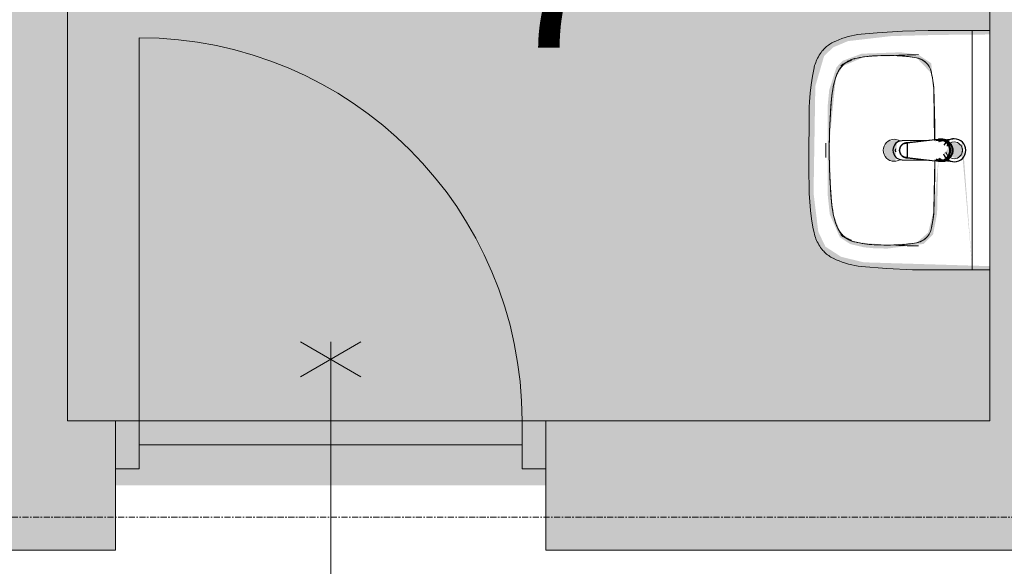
# Model space of a CAD drawing. Header units: millimetres. Extents: x 1158 to 166195, y -7952 to 113498.
# Tile 7 of 50: x 74755 to 76813, y 43957 to 45099. Entities that reach past the tile are written whole.
import ezdxf

# ---------------------------------------------------------------- set-up
doc = ezdxf.new("R2010")
doc.units = ezdxf.units.MM
doc.linetypes.add('ARC Grid Line', pattern=[22.225, 12.7, -3.175, 3.175, -3.175])
for name, color, linetype, lineweight in [('A--A2__Ruwbouw', 8, 'Continuous', 9), ('A--AR9__AlgVoorz', 1, 'Continuous', 9), ('A--L$01A__Algemeen', 7, 'Continuous', 9), ('A--L$07A__Stramien', 1, 'Continuous', 13), ('A--L22__Binnenwanden', 2, 'Continuous', 9), ('A--L3__Afbouw', 2, 'Continuous', 9), ('A--L74__VasteSanitaireVoorz', 1, 'Continuous', 9), ('A--LR9__AlgVoorz', 7, 'Continuous', 9), ('A--TR9__AlgVoorz', 1, 'Continuous', 13)]:
    doc.layers.add(name, color=color, linetype=linetype, lineweight=lineweight)
doc.styles.add('Arial', font='arial.ttf', dxfattribs={"height": 350})

# ---------------------------------------------------------------- blocks, each defined once
blk = doc.blocks.new('32_DO_WB_vo deur enkel2 - vo 2-2241171-DO-Begane grond - Nieuwe situatie muren 7')
at = {"layer": 'A--L3__Afbouw'}
h = blk.add_hatch(color=9, dxfattribs=at)
h.paths.add_polyline_path([(570, -35), (520, -35), (520, -135), (570, -135)])
h.paths.add_polyline_path([(-330, -35), (-330, -135), (-280, -135), (-280, -35)])
blk.add_hatch(color=9, dxfattribs=at).paths.add_polyline_path([(520, -85), (-280, -85), (-280, -135), (520, -135)])
at = {"layer": 'A--L$01A__Algemeen'}
for p, q in [((120, -300), (120, 300)), ((520, -135), (520, -935)), ((56.7, -300), (183.3, -226.9)), ((56.7, -226.9), (183.3, -300))]:
    blk.add_line(p, q, dxfattribs=at)
blk.add_arc((520, -135), 800, 180, 270, dxfattribs=at)
at = {"layer": 'A--L3__Afbouw'}
for p, q in [((-330, -135), (-330, -35)), ((-330, -35), (-280, -35)), ((-280, -35), (-280, -135)), ((520, -135), (520, -35)), ((520, -35), (570, -35)), ((570, -35), (570, -135)), ((-280, -85), (520, -85)), ((-280, -135), (-280, -85)), ((520, -85), (520, -135)), ((-280, -135), (-330, -135)), ((520, -135), (-280, -135)), ((570, -135), (520, -135))]:
    blk.add_line(p, q, dxfattribs=at)
blk = doc.blocks.new('74_PF_wastafel 50x38_sphinx300_un - 74_PF_wastafel 50x38_sphinx300_un-V14-DO-Begane grond - Nieuwe situatie muren 7')
at = {"layer": 'A--L74__VasteSanitaireVoorz'}
for p, q in [((-250, 0), (-250, -37.5)), ((250, -37.5), (250, 0)), ((-250, -37.5), (-250, -129)), ((-250, -37.5), (-241, -37.5)), ((-250, -37.5), (-242, -37.5)), ((-242, -37.5), (242, -37.5)), ((242, -37.5), (250, -37.5)), ((250, -129), (250, -37.5)), ((-124.1, -117.2), (-20.7, -115.6)), ((21.7, -115.1), (124.1, -117.2))]:
    blk.add_line(p, q, dxfattribs=at)
at = {"layer": 'A--L74__VasteSanitaireVoorz', "lineweight": 25}
for p, q in [((-21, -99.7), (-23.8, -77.6)), ((23.8, -77.6), (21, -99.7)), ((-23, -98.5), (-23, -107.4)), ((-23, -98.5), (-21.6, -106)), ((-20, -98.6), (-23, -98.5)), ((-20.7, -113.1), (-21, -99.6)), ((-20.8, -101.2), (-20.6, -113)), ((23, -98.5), (20, -98.6)), ((21, -99.6), (20.6, -114.9)), ((20.6, -114.9), (20.8, -101.2)), ((23, -107.4), (23, -98.5)), ((-21.8, -114.8), (-15.5, -173.4)), ((15.5, -173.4), (21.8, -114.8)), ((-20.5, -126.4), (-19.8, -183.7)), ((19.7, -183.7), (20.4, -126.7)), ((-15.3, -173.4), (0, -173.4)), ((-15.2, -173.4), (15.2, -173.4)), ((0, -173.4), (15.3, -173.4))]:
    blk.add_line(p, q, dxfattribs=at)
at = {"layer": 'A--L74__VasteSanitaireVoorz', "flags": 128}
for points in [[(250, -37.5), (249.7, -37.5), (248.8, -37.5), (247.4, -37.5), (245.5, -37.5), (243.3, -37.5), (241, -37.5)], [(-167.2, -123.7), (-159.8, -121.9), (-152.4, -120.3), (-145, -119.1), (-137.5, -118.1), (-129.9, -117.5), (-124.1, -117.2)], [(124.1, -117.2), (131.7, -117.6), (139.2, -118.3), (146.7, -119.4), (154.2, -120.7), (161.6, -122.3), (167.2, -123.7)], [(-250, -129), (-248.9, -182.6), (-245.7, -236.1), (-242.7, -269.1)], [(-193, -153.2), (-192.7, -151.6), (-192.3, -150.1), (-191.8, -148.6), (-191.3, -147.1), (-190.7, -145.6), (-190.1, -144.1), (-189.4, -142.7), (-188.6, -141.3), (-187.8, -139.9), (-187, -138.6), (-186.1, -137.3), (-185.1, -136), (-184.1, -134.8), (-183, -133.6), (-181.9, -132.5), (-180.8, -131.4), (-179.6, -130.3), (-178.3, -129.3), (-177.1, -128.5)], [(177.1, -128.5), (178.4, -129.4), (179.6, -130.4), (180.8, -131.5), (182, -132.6), (183.1, -133.7), (184.2, -134.9), (185.2, -136.1), (186.1, -137.4), (187, -138.7), (187.9, -140), (188.7, -141.4), (189.4, -142.8), (190.1, -144.2), (190.8, -145.7), (191.3, -147.2), (191.9, -148.7), (192.3, -150.2), (192.7, -151.8), (193, -153.2)], [(242.7, -269.1), (247.2, -215.7), (249.6, -162.1), (250, -129)], [(-197.2, -187.1), (-196.5, -177.3), (-195.4, -167.6), (-193.9, -157.9), (-193, -153.2)], [(193, -153.2), (194.7, -162.8), (196, -172.5), (196.9, -182.3), (197.2, -187.1)], [(-197.2, -242.1), (-197.9, -221.1), (-197.7, -200.1), (-197.2, -187.1)], [(197.2, -187.1), (197.9, -208), (197.7, -229), (197.2, -242.1)], [(-191.5, -282.5), (-193.4, -273.3), (-195, -264.1), (-196.2, -254.8), (-197, -245.4), (-197.2, -242.1)], [(197.2, -242.1), (196.5, -251.4), (195.4, -260.7), (194, -270), (192.2, -279.2), (191.5, -282.5)], [(-242.7, -269.1), (-241.8, -276), (-240.7, -282.8), (-239.3, -289.5), (-237.6, -296.2), (-235.7, -302.8), (-233.4, -309.4), (-231, -315.8), (-228.3, -322.2), (-225.6, -327.8)], [(-157.2, -320.6), (-159.2, -319.8), (-161.1, -319), (-163.1, -318.1), (-164.9, -317.2), (-166.8, -316.1), (-168.6, -315), (-170.3, -313.9), (-172, -312.6), (-173.7, -311.3), (-175.3, -309.9), (-176.8, -308.5), (-178.3, -307), (-179.8, -305.4), (-181.1, -303.8), (-182.4, -302.1), (-183.6, -300.4), (-184.8, -298.6), (-185.9, -296.8), (-186.9, -295), (-187.8, -293.1), (-188.7, -291.1), (-189.5, -289.2), (-190.2, -287.2), (-190.8, -285.2), (-191.3, -283.1), (-191.5, -282.5)], [(191.5, -282.5), (191, -284.5), (190.4, -286.6), (189.7, -288.6), (188.9, -290.5), (188.1, -292.5), (187.2, -294.4), (186.2, -296.2), (185.1, -298.1), (184, -299.9), (182.8, -301.6), (181.5, -303.3), (180.2, -304.9), (178.8, -306.5), (177.3, -308), (175.8, -309.5), (174.2, -310.9), (172.6, -312.2), (170.9, -313.5), (169.1, -314.7), (167.3, -315.8), (165.5, -316.9), (163.6, -317.8), (161.7, -318.8), (159.8, -319.6), (157.8, -320.3), (157.2, -320.6)], [(225.6, -327.8), (228.5, -321.6), (231.2, -315.2), (233.7, -308.8), (235.8, -302.2), (237.8, -295.6), (239.4, -288.9), (240.8, -282.1), (241.9, -275.3), (242.7, -269.1)], [(-225.6, -327.8), (-224.3, -330.3), (-222.9, -332.7), (-221.5, -335), (-219.9, -337.3), (-218.3, -339.5), (-216.5, -341.6), (-214.7, -343.7), (-212.8, -345.7), (-210.8, -347.6), (-208.8, -349.5), (-206.8, -351.1)], [(-106.8, -331.3), (-115.2, -330.4), (-123.6, -329.1), (-131.9, -327.5), (-140.1, -325.6), (-148.3, -323.4), (-156.3, -320.8), (-157.2, -320.6)], [(157.2, -320.6), (149.1, -323.2), (141, -325.4), (132.8, -327.4), (124.5, -329), (116.1, -330.2), (107.7, -331.2), (106.8, -331.3)], [(206.8, -351.1), (209, -349.3), (211, -347.5), (213, -345.5), (214.9, -343.5), (216.7, -341.5), (218.4, -339.3), (220, -337.1), (221.6, -334.8), (223.1, -332.5), (224.4, -330.1), (225.6, -327.8)], [(106.8, -331.3), (57.9, -334.6), (8.9, -335.9), (-40, -335.3), (-89, -332.7), (-106.8, -331.3)], [(-206.8, -351.1), (-204.1, -353.1), (-201.4, -355.1), (-198.5, -356.9), (-195.6, -358.6), (-192.6, -360.2), (-189.6, -361.7), (-186.5, -363.1), (-183.3, -364.3), (-180.1, -365.4), (-176.9, -366.4), (-173.6, -367.3), (-172.1, -367.6)], [(-172.1, -367.6), (-154.6, -371.1), (-137, -373.8), (-119.3, -375.9), (-101.5, -377.2), (-90, -377.7)], [(90, -377.7), (107.8, -376.8), (125.6, -375.2), (143.2, -372.9), (160.8, -369.9), (172.1, -367.6)], [(172.1, -367.6), (175.4, -366.8), (178.6, -365.9), (181.9, -364.8), (185, -363.7), (188.2, -362.4), (191.2, -360.9), (194.2, -359.4), (197.2, -357.7), (200.1, -355.9), (202.9, -354), (205.6, -352), (206.8, -351.1)], [(-90, -377.7), (32.9, -378.8), (90, -377.7)]]:
    blk.add_lwpolyline(points, dxfattribs=at)
at = {"layer": 'A--L74__VasteSanitaireVoorz', "lineweight": 25, "flags": 128}
for points in [[(17.5, -112.5), (21.6, -106), (23, -98.5)], [(-21.7, -114.9), (-18.5, -144.2), (-15.2, -173.4)], [(-19.6, -103.8), (-19.3, -104.6), (-19, -105.3), (-18.6, -106.1)], [(15.2, -173.4), (18.5, -144.2), (21.7, -114.9)], [(17.7, -107.9), (18.1, -107.2), (18.5, -106.4), (18.8, -105.7), (19.1, -104.9), (19.4, -104.1), (19.6, -103.8)], [(-15.5, -173.4), (-15.5, -174.1), (-15.5, -174.7), (-15.4, -175.3), (-15.3, -175.9), (-15.2, -176.5), (-15.1, -177.1), (-14.9, -177.7), (-14.8, -178.3), (-14.5, -178.9), (-14.3, -179.5), (-14.1, -180.1), (-13.8, -180.6), (-13.5, -181.2), (-13.2, -181.7), (-12.8, -182.2), (-12.5, -182.7), (-12.1, -183.2), (-11.7, -183.7), (-11.3, -184.1), (-10.8, -184.6), (-10.4, -185), (-9.9, -185.4), (-9.4, -185.8), (-8.9, -186.2), (-8.4, -186.5), (-7.9, -186.8), (-7.3, -187.1), (-6.8, -187.4), (-6.2, -187.7), (-5.6, -187.9), (-5, -188.1), (-4.5, -188.3), (-3.9, -188.5), (-3.3, -188.6), (-2.6, -188.8), (-2, -188.8), (-1.4, -188.9), (-0.8, -189), (-0.2, -189), (0.5, -189), (1.1, -188.9), (1.7, -188.9), (2.3, -188.8), (2.9, -188.7), (3.5, -188.6), (4.1, -188.4), (4.7, -188.2), (5.3, -188), (5.9, -187.8), (6.5, -187.6), (7, -187.3), (7.6, -187), (8.1, -186.7), (8.6, -186.4), (9.1, -186), (9.6, -185.6), (10.1, -185.2), (10.6, -184.8), (11, -184.4), (11.5, -183.9), (11.9, -183.5), (12.3, -183), (12.6, -182.5), (13, -182), (13.3, -181.4), (13.6, -180.9), (13.9, -180.4), (14.2, -179.8), (14.4, -179.2), (14.6, -178.6), (14.8, -178.1), (15, -177.5), (15.2, -176.9), (15.3, -176.2), (15.4, -175.6), (15.5, -175), (15.5, -174.4), (15.5, -173.8), (15.5, -173.4)]]:
    blk.add_lwpolyline(points, dxfattribs=at)
at = {"layer": 'A--L74__VasteSanitaireVoorz', "lineweight": 25}
for start, end in [(0, 180), (180, 243.6372), (288, 0)]:
    blk.add_arc((0, -74.6), 24, start, end, dxfattribs=at)
at = {"layer": 'A--L74__VasteSanitaireVoorz'}
for centre, radius, start, end in [((0, -75), 17.5, 0, 180), ((0, -75), 17.5, 75, 105), ((0, -75), 17.5, 180, 240), ((0, -75), 17.5, 285, 0), ((0, -75), 17.5, 285, 300), ((-117.5, -306.2), 189.1, 92.0128, 105.2254), ((0, -3649.7), 3534.7, 90.3412, 92.0128), ((0, -3649.7), 3534.7, 87.9872, 89.6485), ((117.5, -306.2), 189.1, 74.7746, 87.9872), ((-154, -160.8), 39.8, 125.6177, 169.0021), ((-159, -153.8), 31.2, 105.2254, 125.6177), ((159, -153.8), 31.2, 54.3823, 74.7746), ((154, -160.8), 39.8, 10.9979, 54.3823), ((1090.6, -129), 1290.6, 180.891, 183), ((47.1, -199.9), 244.6, 169.0021, 176.9979), ((-47.1, -199.9), 244.6, 3.0021, 10.9979), ((-1090.6, -129), 1290.6, 357, 359.109), ((327.2, -214.6), 525.1, 176.9979, 183.0021), ((0, -200), 23, 150, 180), ((0, -200), 23, 180, 0), ((0, -200), 23, 360, 30), ((-327.2, -214.6), 525.1, 356.9979, 3.0021), ((36.8, -229.8), 234.3, 183.0021, 192.9979), ((-36.8, -229.8), 234.3, 347.0021, 356.9979), ((-140, -270.6), 52.8, 192.9979, 251.0021), ((140, -270.6), 52.8, 288.9979, 347.0021), ((-71, -251.1), 122.6, 198.2459, 206.4169), ((-163.9, -297.2), 18.9, 206.4169, 231.4261), ((163.9, -297.2), 18.9, 308.5739, 333.5831), ((71, -251.1), 122.6, 333.5831, 341.7541), ((-88.4, -120.6), 211.5, 251.0021, 264.9979), ((88.4, -120.6), 211.5, 275.0021, 288.9979), ((0, 889), 1224.9, 264.9979, 275.0021), ((0, 2695.4), 3038.4, 269.7219, 270.2781)]:
    blk.add_arc(centre, radius, start, end, dxfattribs=at)
at = {"layer": 'A--L74__VasteSanitaireVoorz', "lineweight": 25}
for centre, major_axis, ratio, start_param, end_param in [((0, -97.9), (20.5, 0), 0.967332, 1.570796, 3.665191), ((0, -99.6), (20.1, 0), 0.870402, 1.570796, 3.08442), ((0, -97.9), (20.5, 0), 0.967332, 5.759587, 7.853982), ((0, -99.6), (20.1, 0), 0.870402, 0.057173, 1.570796), ((0, -98.5), (20, 0), 0.97026, 3.144451, 3.592433), ((0, -98.5), (20, 0), 0.97026, 5.832345, 6.280327), ((0, -183.7), (19.7, 0), 0.967332, 3.141593, 6.283185), ((0, -186.6), (11.5, 0), 0.973197, 4.45059, 4.974188)]:
    blk.add_ellipse(centre, major_axis=major_axis, ratio=ratio, start_param=start_param, end_param=end_param, dxfattribs=at)
for points, knots in [([(23, -98.5), (23, -95.5), (21.9, -91.3), (18.8, -86.9), (16.7, -84.7), (14.8, -83.2), (12.8, -81.9), (10, -80.4), (5.9, -79.1), (1.9, -78.5), (-1.5, -78.6), (-4.5, -78.9), (-7.9, -79.7), (-11.6, -81.1), (-14.8, -83.2), (-17.7, -85.6), (-20, -88.5), (-21.7, -91.7), (-22.7, -95), (-23, -97.3), (-23, -98.5)], [-1, -1, -1, -1, -0.861111, -0.791667, -0.756944, -0.722222, -0.6875, -0.652778, -0.583333, -0.513889, -0.479167, -0.444444, -0.388889, -0.333333, -0.277778, -0.222222, -0.166667, -0.111111, -0.055556, 0, 0, 0, 0]), ([(-21.2, -97.3), (-21.1, -94.2), (-20.1, -90), (-17.2, -85.6), (-15.2, -83.5), (-13.5, -82), (-11.6, -80.7), (-9, -79.3), (-5.4, -78), (-1.7, -77.4), (1.4, -77.5), (4.1, -77.7), (7.2, -78.5), (10.5, -80), (13.5, -81.9), (16.1, -84.3), (18.3, -87.2), (19.9, -90.4), (20.9, -93.7), (21.1, -96), (21.2, -97.3)], [-1, -1, -1, -1, -0.861111, -0.791667, -0.756944, -0.722222, -0.6875, -0.652778, -0.583333, -0.513889, -0.479167, -0.444444, -0.388889, -0.333333, -0.277778, -0.222222, -0.166667, -0.111111, -0.055556, 0, 0, 0, 0]), ([(-23, -107.4), (-23, -104), (-21.9, -99.2), (-18.8, -94), (-16.6, -91.6), (-14.8, -89.9), (-12.8, -88.3), (-9.9, -86.7), (-5.9, -85.2), (-1.9, -84.5), (1.5, -84.6), (4.5, -84.9), (7.9, -85.8), (11.5, -87.5), (14.8, -89.8), (17.7, -92.6), (20, -95.9), (21.7, -99.6), (22.7, -103.3), (23, -106), (23, -107.4)], [-1, -1, -1, -1, -0.861111, -0.791667, -0.756944, -0.722222, -0.6875, -0.652778, -0.583333, -0.513889, -0.479167, -0.444444, -0.388889, -0.333333, -0.277778, -0.222222, -0.166667, -0.111111, -0.055556, 0, 0, 0, 0]), ([(-18.6, -103.3), (-18.7, -103.1), (-19.1, -102.7), (-19.5, -102.1), (-19.8, -101.5), (-20.1, -101), (-20.4, -100.5), (-20.6, -100), (-20.8, -99.6), (-20.9, -99.5)], [0.7142857, 0.7142857, 0.7142857, 0.7142857, 0.75, 0.7857143, 0.8214286, 0.8571429, 0.8928571, 0.9285714, 1, 1, 1, 1]), ([(20.8, -99.5), (20.8, -99.7), (20.6, -100), (20.4, -100.5), (20.1, -101), (19.8, -101.5), (19.5, -102.1), (19.1, -102.7), (18.8, -103.1), (18.5, -103.5), (18.1, -104), (17.4, -104.7), (16.7, -105.3), (16.3, -105.7)], [0, 0, 0, 0, 0.0714286, 0.1071429, 0.1428571, 0.1785714, 0.2142857, 0.25, 0.2678571, 0.2857143, 0.3214286, 0.3571429, 0.4285714, 0.4285714, 0.4285714, 0.4285714]), ([(15.3, -173.4), (15.3, -175.8), (14.6, -179), (12.6, -182.5), (11.1, -184.1), (9.9, -185.3), (8.5, -186.3), (6.7, -187.5), (4, -188.5), (0.7, -189), (-2.5, -188.8), (-5.3, -188), (-7.7, -186.9), (-9.9, -185.3), (-11.8, -183.4), (-13.4, -181.2), (-14.5, -178.7), (-15.1, -176.2), (-15.3, -174.4), (-15.3, -173.4)], [-1, -1, -1, -1, -0.861111, -0.791667, -0.756944, -0.722222, -0.6875, -0.652778, -0.583333, -0.513889, -0.444444, -0.388889, -0.333333, -0.277778, -0.222222, -0.166667, -0.111111, -0.055556, 0, 0, 0, 0])]:
    blk.add_open_spline(points, degree=3, knots=knots, dxfattribs=at)
for points in [[(-20.8, -101.2), (-20.9, -100.5), (-21.1, -99.2), (-21.2, -97.9), (-21.2, -97.3)], [(-20.9, -99.5), (-21, -99.3), (-21, -99.4), (-20.9, -100.4), (-20.8, -101.2)], [(21.2, -97.3), (21.2, -97.9), (21.1, -99.2), (20.9, -100.5), (20.8, -101.2)], [(20.8, -101.2), (20.9, -100.5), (21, -99.5), (21, -99.3), (20.8, -99.5)], [(-21.7, -114.9), (-22.2, -113.7), (-22.8, -111.2), (-23, -108.7), (-23, -107.4)], [(23, -107.4), (23, -108.7), (22.8, -111.2), (22.2, -113.7), (21.7, -114.9)]]:
    blk.add_open_spline(points, degree=3, dxfattribs=at)
at = {"layer": 'A--L74__VasteSanitaireVoorz'}
for points in [[(76, -115.8), (76, -115.8), (75.5, -115.8), (73.6, -115.8), (70.6, -115.7), (66.9, -115.6), (63.1, -115.6), (59.4, -115.5), (56.4, -115.5), (54.5, -115.4), (54, -115.4), (54, -115.4)], [(54, -115.4), (54, -115.4), (54.5, -115.4), (56.4, -115.5), (59.4, -115.5), (63.1, -115.6), (66.9, -115.6), (70.6, -115.7), (73.6, -115.8), (75.5, -115.8), (76, -115.8), (76, -115.8)]]:
    blk.add_open_spline(points, degree=3, dxfattribs=at)

msp = doc.modelspace()

# ---------------------------------------------------------------- hatches: boundary and pattern name
at = {"layer": 'A--A2__Ruwbouw'}
for points in [[(74755.4, 44261.4), (74855.4, 44261.4), (74855.4, 47933.4), (74755.4, 47933.4), (74755.4, 45262.6)], [(77103.4, 44261.4), (77103.4, 46841.4), (76783.4, 46841.4), (76783.4, 44261.4)]]:
    msp.add_hatch(color=9, dxfattribs=at).paths.add_polyline_path(points)
h = msp.add_hatch(color=9, dxfattribs=at)
h.paths.add_polyline_path([(60194.4, 43991.4), (73655.4, 43991.4), (73655.4, 44261.4), (60194.4, 44261.4)])
h.paths.add_polyline_path([(77103.4, 43991.4), (77103.4, 44261.4), (75855.4, 44261.4), (75855.4, 43991.4), (76177.6, 43991.4)])
h.paths.add_polyline_path([(74855.4, 43991.4), (74955.4, 43991.4), (74955.4, 44261.4), (74555.4, 44261.4), (74555.4, 43991.4), (74755.4, 43991.4)])
at = {"layer": 'A--AR9__AlgVoorz'}
h = msp.add_hatch(color=7, dxfattribs=at)
h.paths.add_polyline_path([(73705.4, 44126.4), (74555.4, 44126.4), (74555.4, 44161.4), (74505.4, 44161.4), (74505.4, 44211.4), (73705.4, 44211.4), (73705.4, 44161.4), (73655.4, 44161.4), (73655.4, 44126.4)])
h.paths.add_polyline_path([(73655.4, 44261.4), (74755.4, 44261.4), (74755.4, 47933.4), (75511.4, 47933.4), (75511.4, 50833.4), (72793.4, 50833.4), (72793.4, 44261.4), (73375.6, 44261.4)])
h.paths.add_polyline_path([(73017.1, 44710.2), (73037.8, 44716.6), (73017.3, 44710.2)])
h.paths.add_polyline_path([(72832.8, 45194.4), (72851.8, 44941.1), (72858, 44941.1), (72874.9, 44936.5), (72882.8, 44948), (72884.9, 44953.4), (72892.4, 44959.9), (72865.8, 44970.3), (72852.8, 44965.8), (72838, 45134.9)])
h.paths.add_polyline_path([(72795.4, 44711.4), (72795.4, 45195.4), (73058.8, 45187.5), (73106.3, 45176), (73139.4, 45154.7), (73154.2, 45123.6), (73164.1, 45043.2), (73160.4, 44819.6), (73142.1, 44756.6), (73122.8, 44738.2), (73092.1, 44725.3), (73001.3, 44714.8), (72905.1, 44712.4), (72832.8, 44711.4)])
h.paths.add_polyline_path([(73009.9, 44748.1), (73087.5, 44757.6), (73106.3, 44768.6), (73125.4, 44802.4), (73134.9, 44863.7), (73134.9, 45043.2), (73126.6, 45100), (73109.2, 45135), (73087.5, 45149.3), (73058.8, 45156.1), (72982, 45158.1), (72929.4, 45146), (72914.2, 45129), (72907.2, 45100.4), (72903.2, 44973.1), (72912.6, 45077.6), (72924.4, 45125.2), (72948.6, 45146.5), (73009.9, 45151.3), (73077.9, 45144.9), (73107.4, 45126.2), (73122.8, 45085.8), (73126.6, 45060.2), (73129.4, 44909.1), (73122.8, 44821.1), (73102.8, 44777.7), (73057.8, 44758.2), (72982.4, 44756.3), (72948.6, 44760.4), (72917.7, 44792.7), (72912.6, 44829.3), (72917.9, 44771.7), (72944.8, 44753.8), (72982, 44748.8), (73001.3, 44748.3)])
h.paths.add_polyline_path([(72995.4, 44930.4), (73011.6, 44937.2), (73018.4, 44953.4), (73011.6, 44969.7), (72995.4, 44976.4), (72989.4, 44968.7), (72992.5, 44967.4), (72989.4, 44938.1), (72989.4, 44931.2)])
h.paths.add_polyline_path([(73017.1, 45490.2), (73037.8, 45496.6), (73037.4, 45492.4)])
h.paths.add_polyline_path([(72832.8, 45974.4), (72851.8, 45721.1), (72858, 45721.1), (72874.9, 45716.5), (72882.8, 45728), (72884.9, 45733.4), (72892.4, 45739.9), (72865.8, 45750.3), (72852.8, 45745.8), (72838, 45914.9)])
h.paths.add_polyline_path([(72832.8, 45491.4), (72795.4, 45491.4), (72795.4, 45975.4), (73058.8, 45967.5), (73106.3, 45956), (73139.4, 45934.7), (73154.2, 45903.6), (73164.1, 45823.2), (73160.4, 45599.6), (73141.9, 45536.3), (73122.8, 45518.2), (73092.1, 45505.3), (73001.3, 45494.8), (72905.1, 45492.4), (72832.8, 45492.4)])
h.paths.add_polyline_path([(73009.9, 45528.1), (73087.5, 45537.6), (73106.3, 45548.6), (73125.4, 45582.4), (73134.9, 45643.7), (73137.8, 45755.7), (73126.6, 45880), (73109.2, 45915), (73087.5, 45929.3), (73058.8, 45936.1), (72982, 45938.1), (72929.4, 45926), (72914.2, 45909), (72907.2, 45880.4), (72903.2, 45753.1), (72912.6, 45857.6), (72924.4, 45905.2), (72948.6, 45926.5), (73009.9, 45931.3), (73077.9, 45924.9), (73107.4, 45906.2), (73122.8, 45865.8), (73127, 45831.2), (73130.3, 45711.2), (73122.8, 45601.1), (73102.8, 45557.7), (73057.8, 45538.2), (72982.4, 45536.3), (72941.2, 45546.9), (72917.7, 45572.7), (72912.6, 45609.3), (72917.9, 45551.7), (72944.8, 45533.8), (72982, 45528.8), (73001.3, 45528.3)])
h.paths.add_polyline_path([(72995.4, 45710.4), (73011.6, 45717.2), (73018.4, 45733.4), (73011.6, 45749.7), (72995.4, 45756.4), (72989.4, 45748.7), (72992.5, 45747.4), (72989.4, 45718.1), (72989.4, 45711.2)])
h.paths.add_polyline_path([(73017.1, 46290.2), (73037.8, 46296.6), (73037.4, 46292.4)])
h.paths.add_polyline_path([(72832.8, 46774.4), (72851.8, 46521.1), (72858, 46521.1), (72874.9, 46516.5), (72882.8, 46528), (72884.9, 46533.4), (72892.4, 46539.9), (72865.8, 46550.3), (72852.8, 46545.8), (72838, 46714.9)])
h.paths.add_polyline_path([(72832.8, 46291.4), (72795.4, 46291.4), (72795.4, 46775.4), (73058.8, 46767.5), (73106.3, 46756), (73139.4, 46734.7), (73154.2, 46703.6), (73164.1, 46623.2), (73160.4, 46399.6), (73141.9, 46336.3), (73122.8, 46318.2), (73092.1, 46305.3), (73001.3, 46294.8), (72905.1, 46292.4), (72832.8, 46292.4)])
h.paths.add_polyline_path([(73009.9, 46328.1), (73087.5, 46337.6), (73106.3, 46348.6), (73125.4, 46382.4), (73134.9, 46443.7), (73134.9, 46623.2), (73125.5, 46684.1), (73109.2, 46715), (73087.5, 46729.3), (73058.8, 46736.1), (72982, 46738.1), (72929.4, 46726), (72914.2, 46709), (72907.2, 46680.4), (72903.2, 46553.1), (72912.6, 46657.6), (72924.4, 46705.2), (72948.6, 46726.5), (73009.9, 46731.3), (73077.9, 46724.9), (73107.4, 46706.2), (73122.8, 46665.8), (73126.6, 46640.2), (73130.3, 46511.2), (73122.5, 46399.8), (73102.8, 46357.7), (73057.8, 46338.2), (72982.4, 46336.3), (72948.6, 46340.4), (72917.7, 46372.7), (72912.6, 46409.3), (72917.9, 46351.7), (72944.8, 46333.8), (72982, 46328.8), (73001.3, 46328.3)])
h.paths.add_polyline_path([(72995.4, 46510.4), (73011.6, 46517.2), (73018.4, 46533.4), (73011.6, 46549.7), (72995.4, 46556.4), (72989.4, 46548.7), (72992.5, 46547.4), (72989.4, 46518.1), (72989.4, 46511.2)])
h.paths.add_polyline_path([(72879.5, 48203.6), (72795.4, 48208.8), (72795.4, 48219), (72924.4, 48219), (72924.4, 48203.6), (72894.8, 48203.6)])
h.paths.add_polyline_path([(72924.4, 48531.8), (72930, 48521.7), (72940.6, 48522.7), (72925.3, 48531.3)])
h.paths.add_polyline_path([(73135.6, 48469.6), (73110.6, 48452), (73084.6, 48470), (73069.5, 48470), (72924.4, 48464.3), (73005.5, 48448.1), (72924.4, 48448.1), (72924.4, 48437.8), (73113.7, 48432.5), (73121.5, 48434.4), (73125.9, 48443.7), (73125.9, 48455.3), (73129.5, 48460.6)])
h.paths.add_polyline_path([(72795.4, 48219), (72795.4, 48547.9), (72924.4, 48544.3), (72926.9, 48532.2), (72951, 48530.3), (72972.7, 48530.6), (73031.8, 48518.9), (73096.5, 48499.7), (73123.8, 48482.2), (73146.3, 48450.4), (73157.6, 48390), (73154.4, 48346.5), (73141.6, 48306.3), (73121.5, 48332.5), (73114.5, 48335.2), (73105.4, 48329.1), (72924.4, 48329.1), (72924.4, 48318.7), (73057, 48311.9), (73050.5, 48309.8), (72969.9, 48307.3), (72934.7, 48296.9), (73048, 48289.4), (73007.7, 48282.5), (73058.4, 48287.7), (73105.4, 48309.5), (73117.8, 48315.3), (73135.2, 48296.9), (73105.4, 48271.9), (73058.4, 48254.1), (72959.2, 48232.8), (72958, 48239.2), (72941, 48232.8), (72924.4, 48228.1), (72918.8, 48219.2), (72810.4, 48219)])
h.paths.add_polyline_path([(73135.6, 48297.3), (73135.6, 48310.6), (73141.6, 48306.3)])
h.paths.add_polyline_path([(73125.9, 48346.5), (73120.5, 48359.1), (73120.5, 48350.1), (73121.9, 48349.1)])
h.paths.add_polyline_path([(73129.3, 48402.2), (73120.5, 48416.8), (73115.9, 48410.8), (73125.9, 48404.3)])
h.paths.add_polyline_path([(73129.3, 48364.7), (73125.9, 48396.1), (73120.5, 48380.8), (73128.5, 48366.2)])
h.paths.add_polyline_path([(72908.6, 48547.9), (72795.4, 48547.9), (72795.4, 48563.3), (72924.4, 48558.1), (72919.3, 48547.9), (72912.1, 48547.9)])
h.paths.add_polyline_path([(72795.4, 48963.6), (72795.4, 48979), (72924.4, 48979), (72924.4, 48963.6), (72810.4, 48963.6)])
h.paths.add_polyline_path([(72924.4, 49291.8), (72930, 49281.7), (72940.6, 49282.7), (72925.3, 49291.3)])
h.paths.add_polyline_path([(73135.6, 49229.6), (73110.6, 49212), (73084.6, 49230), (73069.5, 49230), (72924.4, 49224.3), (73005.5, 49208.1), (72924.4, 49208.1), (72924.4, 49197.8), (73113.7, 49192.5), (73121.5, 49194.4), (73125.9, 49203.7), (73125.9, 49215.3), (73129.5, 49220.6)])
h.paths.add_polyline_path([(72795.4, 48979), (72795.4, 49307.9), (72924.4, 49304.3), (72924.4, 49291.8), (72951, 49290.3), (72972.7, 49290.6), (73031.8, 49278.9), (73096.5, 49259.7), (73123.8, 49242.2), (73146.3, 49210.4), (73157.2, 49160.7), (73154.4, 49106.5), (73141.6, 49066.3), (73120.5, 49089.1), (73114.5, 49095.2), (73105.4, 49089.1), (72924.4, 49089.1), (72924.4, 49078.7), (73054.1, 49075.4), (73050.5, 49069.8), (72969.9, 49067.3), (72934.7, 49056.9), (73047.1, 49049.1), (73007.7, 49042.5), (73062.3, 49049.1), (73105.4, 49069.5), (73117.8, 49075.3), (73132.2, 49053.6), (73109, 49033.8), (73058.4, 49014.1), (72959.2, 48992.8), (72958, 48999.2), (72941, 48992.8), (72924.4, 48988.1), (72918.8, 48979.2), (72810.4, 48979)])
h.paths.add_polyline_path([(73135.6, 49057.3), (73135.6, 49070.6), (73141.6, 49066.3)])
h.paths.add_polyline_path([(73125.9, 49106.5), (73120.5, 49119.1), (73120.5, 49110.1), (73121.9, 49109.1)])
h.paths.add_polyline_path([(73129.3, 49162.2), (73120.5, 49176.8), (73120.5, 49167.8), (73125.9, 49164.3)])
h.paths.add_polyline_path([(73129.3, 49124.7), (73125.9, 49156.1), (73120.5, 49140.8), (73128.5, 49126.2)])
h.paths.add_polyline_path([(72912.1, 49307.9), (72795.4, 49307.9), (72795.4, 49323.3), (72924.4, 49318.1), (72919.3, 49307.9)])
h.paths.add_polyline_path([(72863.5, 49603.6), (72795.4, 49608.8), (72795.4, 49619), (72924.4, 49619), (72924.4, 49603.6), (72869, 49603.6)])
h.paths.add_polyline_path([(72924.4, 49931.8), (72930, 49921.7), (72940.6, 49922.7), (72925.3, 49931.3)])
h.paths.add_polyline_path([(73135.6, 49869.6), (73110.6, 49852), (73084.6, 49870), (73069.5, 49870), (72924.4, 49864.3), (73013.3, 49848.1), (72924.4, 49848.1), (72924.4, 49837.8), (73113.7, 49832.5), (73121.5, 49834.4), (73125.9, 49843.7), (73125.9, 49855.3), (73129.5, 49860.6)])
h.paths.add_polyline_path([(72795.4, 49619), (72795.4, 49947.9), (72924.4, 49944.3), (72924.4, 49931.8), (72951, 49930.3), (72972.7, 49930.6), (73031.8, 49918.9), (73096.5, 49899.7), (73132.2, 49873.2), (73146.3, 49850.4), (73157.2, 49800.7), (73154.4, 49746.5), (73141.6, 49706.3), (73121.5, 49732.5), (73114.5, 49735.2), (73105.4, 49729.1), (72924.4, 49729.1), (72924.4, 49718.7), (73057, 49711.9), (73050.5, 49709.8), (72969.9, 49707.3), (72934.7, 49696.9), (73048, 49689.4), (73007.7, 49682.5), (73058.4, 49687.7), (73105.4, 49709.5), (73117.8, 49715.3), (73135.2, 49696.9), (73100.7, 49669.4), (73058.4, 49654.1), (72959.2, 49632.8), (72958, 49639.2), (72941, 49632.8), (72924.4, 49628.1), (72918.8, 49619.2), (72810.4, 49619)])
h.paths.add_polyline_path([(73135.6, 49697.3), (73135.6, 49710.6), (73141.6, 49706.3)])
h.paths.add_polyline_path([(73125.9, 49746.5), (73120.5, 49759.1), (73120.5, 49750.1), (73121.9, 49749.1)])
h.paths.add_polyline_path([(73129.3, 49802.2), (73120.5, 49816.8), (73120.5, 49807.8), (73125.9, 49804.3)])
h.paths.add_polyline_path([(73129.3, 49764.7), (73125.9, 49796.1), (73120.5, 49780.8), (73128.5, 49766.2)])
h.paths.add_polyline_path([(72843.1, 49947.9), (72795.4, 49947.9), (72795.4, 49963.3), (72924.4, 49958.1), (72919.3, 49947.9), (72844.4, 49947.9)])
h.paths.add_polyline_path([(72924.9, 50541.4), (72931.2, 50531.1), (72933, 50536.8), (72925, 50541.3)])
h.paths.add_polyline_path([(73135.9, 50478.4), (73111, 50460.8), (73084.9, 50479), (73061.3, 50479.1), (72924.9, 50473.9), (73005.5, 50457.4), (72924.6, 50457.5), (72924.9, 50447.3), (73113.8, 50441.4), (73121.7, 50443.2), (73126, 50452.4), (73126, 50464), (73129.8, 50469.4)])
h.paths.add_polyline_path([(72923.8, 50213.1), (72794.8, 50218.8), (72796, 50573.3), (72925, 50567.7), (72918.4, 50557.5), (72925, 50554.8), (72929.3, 50542), (72951.4, 50539.9), (72973.2, 50540), (73032.1, 50528.1), (73096.9, 50508.6), (73124.1, 50491.1), (73146.5, 50459.2), (73157.2, 50409.5), (73154.3, 50355.3), (73141.3, 50315.1), (73120.3, 50338), (73113.6, 50343.4), (73105.1, 50338), (72924.2, 50338.5), (72924.7, 50328.3), (73056.9, 50320.8), (73050.2, 50318.9), (72969.6, 50316.7), (72924.7, 50306.4), (73047.6, 50298.5), (73007.4, 50291.8), (73058.1, 50296.8), (73105.1, 50318.4), (73117.6, 50324.2), (73135.1, 50305.9), (73105.1, 50280.9), (73058.1, 50263.2), (72958.7, 50242.3), (72957.5, 50248.7), (72924.1, 50244.6), (72923.9, 50238), (72923.9, 50228.8), (72923.9, 50228.5), (72923.8, 50218.3)])
h.paths.add_polyline_path([(73135.3, 50306.1), (73135.3, 50319.5), (73141.3, 50315.1)])
h.paths.add_polyline_path([(73125.8, 50355.3), (73120.3, 50367.9), (73120.3, 50359), (73122, 50357.9)])
h.paths.add_polyline_path([(73129.3, 50411), (73120.7, 50425.7), (73115.8, 50419.8), (73126, 50413.1)])
h.paths.add_polyline_path([(73129.2, 50373.6), (73126, 50405.1), (73120.2, 50390.1), (73128.5, 50374.9)])
h = msp.add_hatch(color=7, dxfattribs=at)
h.paths.add_polyline_path([(75855.4, 44126.4), (75855.4, 44161.4), (75805.4, 44161.4), (75805.4, 44211.4), (75005.4, 44211.4), (75005.4, 44161.4), (74955.4, 44161.4), (74955.4, 44126.4), (75805.4, 44126.4)])
h.paths.add_polyline_path([(76745.9, 44585.4), (76726.9, 44838.8), (76720.8, 44838.8), (76703.8, 44843.3), (76696, 44831.9), (76693.8, 44826.4), (76686.3, 44820), (76712.9, 44809.5), (76726, 44814.1), (76740.7, 44644.9)])
h.paths.add_polyline_path([(76745.9, 45359.4), (76726.9, 45612.8), (76720.8, 45612.8), (76703.8, 45617.3), (76696, 45605.9), (76693.8, 45600.4), (76686.3, 45594), (76712.9, 45583.5), (76726, 45588.1), (76740.7, 45418.9)])
h.paths.add_polyline_path([(74855.4, 44261.4), (76783.4, 44261.4), (76783.4, 44584.4), (76519.9, 44592.4), (76472.4, 44603.9), (76439.4, 44625.2), (76424.6, 44656.3), (76414.7, 44736.7), (76418.4, 44960.3), (76436.8, 45023.6), (76455.9, 45041.6), (76486.7, 45054.5), (76577.4, 45065), (76673.7, 45067.4), (76783.4, 45068.4), (76783.4, 45358.4), (76519.9, 45366.4), (76472.4, 45377.9), (76439.4, 45399.2), (76424.6, 45430.3), (76414.7, 45510.7), (76418.4, 45734.3), (76436.8, 45797.6), (76455.9, 45815.6), (76486.7, 45828.5), (76568.8, 45838.4), (76673.7, 45841.4), (76783.4, 45842.4), (76783.4, 46583.4), (74855.4, 46583.4), (74855.4, 44396.4)])
h.paths.add_polyline_path([(76568.8, 44621.1), (76644.6, 44630.9), (76664.5, 44650.9), (76672.9, 44693.9), (76675.5, 44806.7), (76666.2, 44702.3), (76654.4, 44654.7), (76630.2, 44633.4), (76568.8, 44628.6), (76500.9, 44635), (76471.3, 44653.7), (76455.9, 44694.1), (76452.1, 44719.6), (76448.4, 44848.7), (76461.3, 44978.2), (76476, 45002.2), (76521, 45021.7), (76596.3, 45023.6), (76630.2, 45019.5), (76661, 44987.2), (76666.4, 44939.1), (76660.8, 45008.2), (76634, 45026), (76596.7, 45031.1), (76515.2, 45028.2), (76475.1, 45013.2), (76462.5, 44999.7), (76447.4, 44952.3), (76443.9, 44916.2), (76443.9, 44736.7), (76448.6, 44692.6), (76469.6, 44644.9), (76491.2, 44630.6), (76519.9, 44623.8), (76541.3, 44621.8)])
h.paths.add_polyline_path([(76583.4, 44803.4), (76589.3, 44811.2), (76586.2, 44812.5), (76589.3, 44841.8), (76589.3, 44848.7), (76571.9, 44846.4), (76561.2, 44832.4), (76563.5, 44814.9), (76577.4, 44804.2)])
h.paths.add_polyline_path([(76568.8, 45395.1), (76644.6, 45404.9), (76664.5, 45424.9), (76671.6, 45453.5), (76675.5, 45580.7), (76666.2, 45476.3), (76654.4, 45428.7), (76630.2, 45407.4), (76568.8, 45402.6), (76500.9, 45409), (76471.3, 45427.7), (76455.9, 45468.1), (76449.8, 45546.9), (76448.4, 45622.7), (76455.9, 45732.8), (76476, 45776.2), (76521, 45795.7), (76596.3, 45797.6), (76630.2, 45793.5), (76661, 45761.2), (76666.4, 45713.1), (76660.8, 45782.2), (76634, 45800), (76596.7, 45805.1), (76515.2, 45802.2), (76475.1, 45787.2), (76462.5, 45773.7), (76447.4, 45726.3), (76443.9, 45690.2), (76443.9, 45510.7), (76452.1, 45453.9), (76469.6, 45418.9), (76491.2, 45404.6), (76519.9, 45397.8), (76541.3, 45395.8)])
h.paths.add_polyline_path([(76583.4, 45577.4), (76589.3, 45585.2), (76586.2, 45586.5), (76589.3, 45615.8), (76589.3, 45622.7), (76571.9, 45620.4), (76561.2, 45606.4), (76563.5, 45588.9), (76577.4, 45578.2)])

# ---------------------------------------------------------------- linework, layer by layer
at = {"layer": 'A--L$07A__Stramien', "linetype": 'ARC Grid Line'}
msp.add_line((86953.1, 44060.4), (41797, 44060.4), dxfattribs=at)
at = {"layer": 'A--L22__Binnenwanden', "lineweight": 15}
for p, q in [((76783.4, 47833.4), (76783.4, 44261.4)), ((74855.4, 44261.4), (74855.4, 46583.4)), ((74955.4, 44261.4), (74855.4, 44261.4)), ((74955.4, 43991.4), (74955.4, 44261.4)), ((76783.4, 44261.4), (75855.4, 44261.4)), ((75855.4, 44261.4), (75855.4, 43991.4)), ((74555.4, 43991.4), (74955.4, 43991.4)), ((75855.4, 43991.4), (77103.4, 43991.4))]:
    msp.add_line(p, q, dxfattribs=at)
at = {"layer": 'A--LR9__AlgVoorz', "flags": 128}
msp.add_lwpolyline([(74855.4, 46583.4), (74855.4, 44261.4), (76783.4, 44261.4), (76783.4, 46583.4), (75819.4, 46583.4)], close=True, dxfattribs=at)

# ---------------------------------------------------------------- block references
at = {"layer": 'A--L3__Afbouw', "rotation": 180}
msp.add_blockref('32_DO_WB_vo deur enkel2 - vo 2-2241171-DO-Begane grond - Nieuwe situatie muren 7', (75525.4, 44126.4), dxfattribs=at)
at = {"layer": 'A--L74__VasteSanitaireVoorz', "rotation": 269.9999999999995}
msp.add_blockref('74_PF_wastafel 50x38_sphinx300_un - 74_PF_wastafel 50x38_sphinx300_un-V14-DO-Begane grond - Nieuwe situatie muren 7', (76783.4, 44826.4), dxfattribs=at)

# ---------------------------------------------------------------- texts
at = {"layer": 'A--TR9__AlgVoorz', "insert": (75751.9, 45390.7), "char_height": 350, "width": 336.709, "attachment_point": 1, "style": 'Arial'}
msp.add_mtext('7', dxfattribs=at)

doc.saveas('drawing.dxf')
